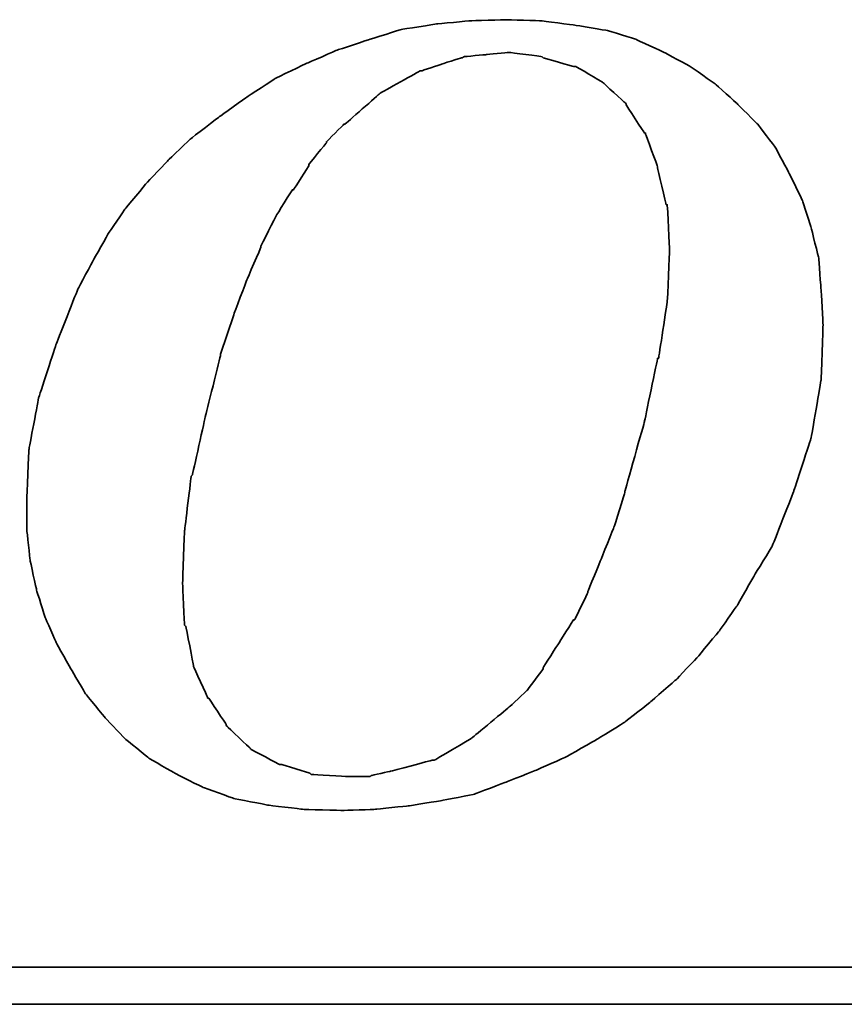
# Model space of a CAD drawing. Header units: millimetres. Extents: x -7 to 271, y 74 to 162.
# Tile 50 of 57: x 214.28 to 216.24, y 98.53 to 100.87. Entities that reach past the tile are written whole.
import ezdxf

# ---------------------------------------------------------------- set-up
doc = ezdxf.new("R2010")
doc.units = ezdxf.units.MM
doc.header["$LTSCALE"] = 0.15
doc.layers.add('DIM', color=4, linetype='CONTINUOUS')
doc.layers.add('layer 1', color=7, linetype='CONTINUOUS')

# ---------------------------------------------------------------- blocks, each defined once
blk = doc.blocks.new('TBI MOTION logo(完整正式版)')
at = {"layer": 'layer 1', "color": 22, "lineweight": 35}
for points, knots in [([(35.79625, -6.98375), (35.79625, -6.98375), (36.23125, -7.43875), (36.23125, -7.43875), (36.23125, -7.43875), (36.23125, -7.43875), (36.75625, -7.87125), (36.75625, -7.87125), (36.75625, -7.87125), (36.75625, -7.87125), (37.33125, -8.20375), (37.33125, -8.20375), (37.33125, -8.20375), (37.33125, -8.20375), (37.95625, -8.51875), (37.95625, -8.51875), (37.95625, -8.51875), (37.95625, -8.51875), (38.62625, -8.75875), (38.62625, -8.75875), (38.62625, -8.75875), (38.62625, -8.75875), (39.37125, -8.90375), (39.37125, -8.90375), (39.37125, -8.90375), (39.37125, -8.90375), (40.14125, -8.99875), (40.14125, -8.99875), (40.14125, -8.99875), (40.14125, -8.99875), (41.02625, -9.02375), (41.02625, -9.02375), (41.02625, -9.02375), (41.02625, -9.02375), (41.74625, -8.99875), (41.74625, -8.99875), (41.74625, -8.99875), (41.74625, -8.99875), (42.46625, -8.92375), (42.46625, -8.92375), (42.46625, -8.92375), (42.46625, -8.92375), (43.21125, -8.80625), (43.21125, -8.80625), (43.21125, -8.80625), (43.21125, -8.80625), (43.93125, -8.66375), (43.93125, -8.66375), (43.93125, -8.66375), (43.93125, -8.66375), (44.62625, -8.39875), (44.62625, -8.39875), (44.62625, -8.39875), (44.62625, -8.39875), (45.29625, -8.13375), (45.29625, -8.13375), (45.29625, -8.13375), (45.29625, -8.13375), (45.94625, -7.84375), (45.94625, -7.84375), (45.94625, -7.84375), (45.94625, -7.84375), (46.61625, -7.46375), (46.61625, -7.46375), (46.61625, -7.46375), (46.61625, -7.46375), (47.24125, -7.07875), (47.24125, -7.07875), (47.24125, -7.07875), (47.24125, -7.07875), (47.81625, -6.62375), (47.81625, -6.62375), (47.81625, -6.62375), (47.81625, -6.62375), (48.36875, -6.14375), (48.36875, -6.14375), (48.36875, -6.14375), (48.36875, -6.14375), (48.84625, -5.64125), (48.84625, -5.64125), (48.84625, -5.64125), (48.84625, -5.64125), (49.32625, -5.06375), (49.32625, -5.06375), (49.32625, -5.06375), (49.32625, -5.06375), (49.71125, -4.51374), (49.71125, -4.51374), (49.71125, -4.51374), (49.71125, -4.51374), (50.09625, -3.83874), (50.09625, -3.83874), (50.09625, -3.83874), (50.09625, -3.83874), (50.48125, -3.21374), (50.48125, -3.21374), (50.48125, -3.21374), (50.48125, -3.21374), (50.96125, -1.99125), (50.96125, -1.99125), (50.96125, -1.99125), (50.96125, -1.99125), (51.34375, -0.81875), (51.34375, -0.81875), (51.34375, -0.81875), (51.34375, -0.81875), (51.56125, 0.45624), (51.56125, 0.45624), (51.56125, 0.45624), (51.56125, 0.45624), (51.60625, 1.67624), (51.60625, 1.67624), (51.60625, 1.67624), (51.60625, 1.67624), (51.56125, 2.44625), (51.56125, 2.44625), (51.56125, 2.44625), (51.56125, 2.44625), (51.51125, 3.14125), (51.51125, 3.14125), (51.51125, 3.14125), (51.51125, 3.14125), (51.34375, 3.81125), (51.34375, 3.81125), (51.34375, 3.81125), (51.34375, 3.81125), (51.15125, 4.41125), (51.15125, 4.41125), (51.15125, 4.41125), (51.15125, 4.41125), (50.86125, 5.01125), (50.86125, 5.01125), (50.86125, 5.01125), (50.86125, 5.01125), (50.55125, 5.58875), (50.55125, 5.58875), (50.55125, 5.58875), (50.55125, 5.58875), (50.16625, 6.09125), (50.16625, 6.09125), (50.16625, 6.09125), (50.16625, 6.09125), (49.71125, 6.54875), (49.71125, 6.54875), (49.71125, 6.54875), (49.71125, 6.54875), (49.23125, 6.98125), (49.23125, 6.98125), (49.23125, 6.98125), (49.23125, 6.98125), (48.67875, 7.36625), (48.67875, 7.36625), (48.67875, 7.36625), (48.67875, 7.36625), (48.10375, 7.67625), (48.10375, 7.67625), (48.10375, 7.67625), (48.10375, 7.67625), (47.48125, 7.96375), (47.48125, 7.96375), (47.48125, 7.96375), (47.48125, 7.96375), (46.85625, 8.15625), (46.85625, 8.15625), (46.85625, 8.15625), (46.85625, 8.15625), (46.13625, 8.27624), (46.13625, 8.27624), (46.13625, 8.27624), (46.13625, 8.27624), (45.39125, 8.37125), (45.39125, 8.37125), (45.39125, 8.37125), (45.39125, 8.37125), (44.62625, 8.39624), (44.62625, 8.39624), (44.62625, 8.39624), (44.62625, 8.39624), (43.83625, 8.37125), (43.83625, 8.37125), (43.83625, 8.37125), (43.83625, 8.37125), (43.09125, 8.30125), (43.09125, 8.30125), (43.09125, 8.30125), (43.09125, 8.30125), (42.32125, 8.18125), (42.32125, 8.18125), (42.32125, 8.18125), (42.32125, 8.18125), (41.62875, 7.96375), (41.62875, 7.96375), (41.62875, 7.96375), (41.62875, 7.96375), (40.90625, 7.72625), (40.90625, 7.72625), (40.90625, 7.72625), (40.90625, 7.72625), (40.23624, 7.43625), (40.23624, 7.43625), (40.23624, 7.43625), (40.23624, 7.43625), (39.54124, 7.10125), (39.54124, 7.10125), (39.54124, 7.10125), (39.54124, 7.10125), (38.91625, 6.69125), (38.91625, 6.69125), (38.91625, 6.69125), (38.91625, 6.69125), (38.31625, 6.26125), (38.31625, 6.26125), (38.31625, 6.26125), (38.31625, 6.26125), (37.69125, 5.78125), (37.69125, 5.78125), (37.69125, 5.78125), (37.69125, 5.78125), (37.18625, 5.30125), (37.18625, 5.30125), (37.18625, 5.30125), (37.18625, 5.30125), (36.70625, 4.79624), (36.70625, 4.79624), (36.70625, 4.79624), (36.70625, 4.79624), (36.23125, 4.22125), (36.23125, 4.22125), (36.23125, 4.22125), (36.23125, 4.22125), (35.87124, 3.69375), (35.87124, 3.69375), (35.87124, 3.69375), (35.87124, 3.69375), (35.53125, 3.09125), (35.53125, 3.09125), (35.53125, 3.09125), (35.53125, 3.09125), (35.19875, 2.47125), (35.19875, 2.47125), (35.19875, 2.47125), (35.19875, 2.47125), (34.71625, 1.24625), (34.71625, 1.24625), (34.71625, 1.24625), (34.71625, 1.24625), (34.33125, 0.06874), (34.33125, 0.06874), (34.33125, 0.06874), (34.33125, 0.06874), (34.11625, -1.07875), (34.11625, -1.07875), (34.11625, -1.07875), (34.11625, -1.07875), (34.07125, -2.15875), (34.07125, -2.15875), (34.07125, -2.15875), (34.07125, -2.15875), (34.07125, -2.85375), (34.07125, -2.85375), (34.07125, -2.85375), (34.07125, -2.85375), (34.14125, -3.50375), (34.14125, -3.50375), (34.14125, -3.50375), (34.14125, -3.50375), (34.28625, -4.17375), (34.28625, -4.17375), (34.28625, -4.17375), (34.28625, -4.17375), (34.47625, -4.77624), (34.47625, -4.77624), (34.47625, -4.77624), (34.47625, -4.77624), (34.71625, -5.32625), (34.71625, -5.32625), (34.71625, -5.32625), (34.71625, -5.32625), (35.05375, -5.92875), (35.05375, -5.92875), (35.05375, -5.92875), (35.05375, -5.92875), (35.36375, -6.45375), (35.36375, -6.45375), (35.36375, -6.45375), (35.36375, -6.45375), (35.79625, -6.98375), (35.79625, -6.98375)], [0, 0, 0, 0, 0.01388889, 0.01388889, 0.01388889, 0.0138889, 0.02777778, 0.02777778, 0.02777778, 0.02777779, 0.04166667, 0.04166667, 0.04166667, 0.04166668, 0.05555556, 0.05555556, 0.05555556, 0.05555557, 0.06944444, 0.06944444, 0.06944444, 0.06944445, 0.08333333, 0.08333333, 0.08333333, 0.08333334, 0.09722222, 0.09722222, 0.09722222, 0.09722223, 0.11111111, 0.11111111, 0.11111111, 0.11111112, 0.125, 0.125, 0.125, 0.12500001, 0.13888889, 0.13888889, 0.13888889, 0.1388889, 0.15277778, 0.15277778, 0.15277778, 0.15277779, 0.16666667, 0.16666667, 0.16666667, 0.16666668, 0.18055556, 0.18055556, 0.18055556, 0.18055557, 0.19444444, 0.19444444, 0.19444444, 0.19444445, 0.20833333, 0.20833333, 0.20833333, 0.20833334, 0.22222222, 0.22222222, 0.22222222, 0.22222223, 0.23611111, 0.23611111, 0.23611111, 0.23611112, 0.25, 0.25, 0.25, 0.25000001, 0.26388889, 0.26388889, 0.26388889, 0.2638889, 0.27777778, 0.27777778, 0.27777778, 0.27777779, 0.29166667, 0.29166667, 0.29166667, 0.29166668, 0.30555556, 0.30555556, 0.30555556, 0.30555557, 0.31944444, 0.31944444, 0.31944444, 0.31944445, 0.33333333, 0.33333333, 0.33333333, 0.33333334, 0.34722222, 0.34722222, 0.34722222, 0.34722223, 0.36111111, 0.36111111, 0.36111111, 0.36111112, 0.375, 0.375, 0.375, 0.37500001, 0.38888889, 0.38888889, 0.38888889, 0.3888889, 0.40277778, 0.40277778, 0.40277778, 0.40277779, 0.41666667, 0.41666667, 0.41666667, 0.41666668, 0.43055556, 0.43055556, 0.43055556, 0.43055557, 0.44444444, 0.44444444, 0.44444444, 0.44444445, 0.45833333, 0.45833333, 0.45833333, 0.45833334, 0.47222222, 0.47222222, 0.47222222, 0.47222223, 0.48611111, 0.48611111, 0.48611111, 0.48611112, 0.5, 0.5, 0.5, 0.50000001, 0.51388889, 0.51388889, 0.51388889, 0.5138889, 0.52777778, 0.52777778, 0.52777778, 0.52777779, 0.54166667, 0.54166667, 0.54166667, 0.54166668, 0.55555556, 0.55555556, 0.55555556, 0.55555557, 0.56944444, 0.56944444, 0.56944444, 0.56944445, 0.58333333, 0.58333333, 0.58333333, 0.58333334, 0.59722222, 0.59722222, 0.59722222, 0.59722223, 0.61111111, 0.61111111, 0.61111111, 0.61111112, 0.625, 0.625, 0.625, 0.62500001, 0.63888889, 0.63888889, 0.63888889, 0.6388889, 0.65277778, 0.65277778, 0.65277778, 0.65277779, 0.66666667, 0.66666667, 0.66666667, 0.66666668, 0.68055556, 0.68055556, 0.68055556, 0.68055557, 0.69444444, 0.69444444, 0.69444444, 0.69444445, 0.70833333, 0.70833333, 0.70833333, 0.70833334, 0.72222222, 0.72222222, 0.72222222, 0.72222223, 0.73611111, 0.73611111, 0.73611111, 0.73611112, 0.75, 0.75, 0.75, 0.75000001, 0.76388889, 0.76388889, 0.76388889, 0.7638889, 0.77777778, 0.77777778, 0.77777778, 0.77777779, 0.79166667, 0.79166667, 0.79166667, 0.79166668, 0.80555556, 0.80555556, 0.80555556, 0.80555557, 0.81944444, 0.81944444, 0.81944444, 0.81944445, 0.83333333, 0.83333333, 0.83333333, 0.83333334, 0.84722222, 0.84722222, 0.84722222, 0.84722223, 0.86111111, 0.86111111, 0.86111111, 0.86111112, 0.875, 0.875, 0.875, 0.87500001, 0.88888889, 0.88888889, 0.88888889, 0.8888889, 0.90277778, 0.90277778, 0.90277778, 0.90277779, 0.91666667, 0.91666667, 0.91666667, 0.91666668, 0.93055556, 0.93055556, 0.93055556, 0.93055557, 0.94444444, 0.94444444, 0.94444444, 0.94444445, 0.95833333, 0.95833333, 0.95833333, 0.95833334, 0.97222222, 0.97222222, 0.97222222, 0.97222223, 0.98611111, 0.98611111, 0.98611111, 0.98611112, 1, 1, 1, 1]), ([(38.33875, 1.03124), (38.33875, 1.03124), (38.62625, 1.89625), (38.62625, 1.89625), (38.62625, 1.89625), (38.62625, 1.89625), (38.91625, 2.66375), (38.91625, 2.66375), (38.91625, 2.66375), (38.91625, 2.66375), (39.22625, 3.38125), (39.22625, 3.38125), (39.22625, 3.38125), (39.22625, 3.38125), (39.22625, 3.40624), (39.22625, 3.40624), (39.22625, 3.40624), (39.22625, 3.40624), (39.56124, 4.07624), (39.56124, 4.07624), (39.56124, 4.07624), (39.56124, 4.07624), (39.92125, 4.65125), (39.92125, 4.65125), (39.92125, 4.65125), (39.92125, 4.65125), (39.94625, 4.65125), (39.94625, 4.65125), (39.94625, 4.65125), (39.94625, 4.65125), (40.28125, 5.17875), (40.28125, 5.17875), (40.28125, 5.17875), (40.28125, 5.17875), (40.28125, 5.20375), (40.28125, 5.20375), (40.28125, 5.20375), (40.28125, 5.20375), (40.66875, 5.68625), (40.66875, 5.68625), (40.66875, 5.68625), (40.66875, 5.68625), (40.66875, 5.70625), (40.66875, 5.70625), (40.66875, 5.70625), (40.66875, 5.70625), (41.05124, 6.09125), (41.05124, 6.09125), (41.05124, 6.09125), (41.05124, 6.09125), (41.07625, 6.09125), (41.07625, 6.09125), (41.07625, 6.09125), (41.07625, 6.09125), (41.84125, 6.76625), (41.84125, 6.76625), (41.84125, 6.76625), (41.84125, 6.76625), (41.86625, 6.78625), (41.86625, 6.78625), (41.86625, 6.78625), (41.86625, 6.78625), (42.73125, 7.26624), (42.73125, 7.26624), (42.73125, 7.26624), (42.73125, 7.26624), (42.75625, 7.26624), (42.75625, 7.26624), (42.75625, 7.26624), (42.75625, 7.26624), (43.18625, 7.41125), (43.18625, 7.41125), (43.18625, 7.41125), (43.18625, 7.41125), (43.64125, 7.55625), (43.64125, 7.55625), (43.64125, 7.55625), (43.64125, 7.55625), (43.66625, 7.55625), (43.66625, 7.55625), (43.66625, 7.55625), (43.66625, 7.55625), (43.69125, 7.58124), (43.69125, 7.58124), (43.69125, 7.58124), (43.69125, 7.58124), (44.19125, 7.62625), (44.19125, 7.62625), (44.19125, 7.62625), (44.19125, 7.62625), (44.67125, 7.67625), (44.67125, 7.67625), (44.67125, 7.67625), (44.67125, 7.67625), (44.69625, 7.67625), (44.69625, 7.67625), (44.69625, 7.67625), (44.69625, 7.67625), (45.41875, 7.58124), (45.41875, 7.58124), (45.41875, 7.58124), (45.41875, 7.58124), (45.44125, 7.55625), (45.44125, 7.55625), (45.44125, 7.55625), (45.44125, 7.55625), (46.11125, 7.36625), (46.11125, 7.36625), (46.11125, 7.36625), (46.11125, 7.36625), (46.13625, 7.36625), (46.13625, 7.36625), (46.13625, 7.36625), (46.13625, 7.36625), (46.15875, 7.36625), (46.15875, 7.36625), (46.15875, 7.36625), (46.15875, 7.36625), (46.73625, 7.02624), (46.73625, 7.02624), (46.73625, 7.02624), (46.73625, 7.02624), (46.76125, 7.00624), (46.76125, 7.00624), (46.76125, 7.00624), (46.76125, 7.00624), (47.24125, 6.57124), (47.24125, 6.57124), (47.24125, 6.57124), (47.24125, 6.57124), (47.26625, 6.54875), (47.26625, 6.54875), (47.26625, 6.54875), (47.26625, 6.54875), (47.26625, 6.52375), (47.26625, 6.52375), (47.26625, 6.52375), (47.26625, 6.52375), (47.67375, 5.89875), (47.67375, 5.89875), (47.67375, 5.89875), (47.67375, 5.89875), (47.69625, 5.89875), (47.69625, 5.89875), (47.69625, 5.89875), (47.69625, 5.89875), (47.69625, 5.87625), (47.69625, 5.87625), (47.69625, 5.87625), (47.69625, 5.87625), (47.96125, 5.15625), (47.96125, 5.15625), (47.96125, 5.15625), (47.96125, 5.15625), (47.96125, 5.13125), (47.96125, 5.13125), (47.96125, 5.13125), (47.96125, 5.13125), (48.15125, 4.31875), (48.15125, 4.31875), (48.15125, 4.31875), (48.15125, 4.31875), (48.17625, 4.31875), (48.17625, 4.31875), (48.17625, 4.31875), (48.17625, 4.31875), (48.17625, 4.29125), (48.17625, 4.29125), (48.17625, 4.29125), (48.17625, 4.29125), (48.22625, 3.33125), (48.22625, 3.33125), (48.22625, 3.33125), (48.22625, 3.33125), (48.22625, 3.30875), (48.22625, 3.30875), (48.22625, 3.30875), (48.22625, 3.30875), (48.17625, 2.20624), (48.17625, 2.20624), (48.17625, 2.20624), (48.17625, 2.20624), (48.17625, 2.18124), (48.17625, 2.18124), (48.17625, 2.18124), (48.17625, 2.18124), (47.98375, 0.93624), (47.98375, 0.93624), (47.98375, 0.93624), (47.98375, 0.93624), (47.96125, 0.93624), (47.96125, 0.93624), (47.96125, 0.93624), (47.96125, 0.93624), (47.67375, -0.45874), (47.67375, -0.45874), (47.67375, -0.45874), (47.67375, -0.45874), (47.24125, -1.99125), (47.24125, -1.99125), (47.24125, -1.99125), (47.24125, -1.99125), (47.24125, -2.01874), (47.24125, -2.01874), (47.24125, -2.01874), (47.24125, -2.01874), (47.00125, -2.78375), (47.00125, -2.78375), (47.00125, -2.78375), (47.00125, -2.78375), (46.71125, -3.50375), (46.71125, -3.50375), (46.71125, -3.50375), (46.71125, -3.50375), (46.42625, -4.19875), (46.42625, -4.19875), (46.42625, -4.19875), (46.42625, -4.19875), (46.42625, -4.22375), (46.42625, -4.22375), (46.42625, -4.22375), (46.42625, -4.22375), (46.13625, -4.82374), (46.13625, -4.82374), (46.13625, -4.82374), (46.13625, -4.82374), (46.11125, -4.82374), (46.11125, -4.82374), (46.11125, -4.82374), (46.11125, -4.82374), (45.77625, -5.35125), (45.77625, -5.35125), (45.77625, -5.35125), (45.77625, -5.35125), (45.44125, -5.87875), (45.44125, -5.87875), (45.44125, -5.87875), (45.44125, -5.87875), (45.44125, -5.90375), (45.44125, -5.90375), (45.44125, -5.90375), (45.44125, -5.90375), (45.10625, -6.35875), (45.10625, -6.35875), (45.10625, -6.35875), (45.10625, -6.35875), (45.08125, -6.38375), (45.08125, -6.38375), (45.08125, -6.38375), (45.08125, -6.38375), (44.69625, -6.74375), (44.69625, -6.74375), (44.69625, -6.74375), (44.69625, -6.74375), (43.88375, -7.41625), (43.88375, -7.41625), (43.88375, -7.41625), (43.88375, -7.41625), (43.85625, -7.43875), (43.85625, -7.43875), (43.85625, -7.43875), (43.85625, -7.43875), (43.04125, -7.91875), (43.04125, -7.91875), (43.04125, -7.91875), (43.04125, -7.91875), (43.01625, -7.91875), (43.01625, -7.91875), (43.01625, -7.91875), (43.01625, -7.91875), (42.99625, -7.91875), (42.99625, -7.91875), (42.99625, -7.91875), (42.99625, -7.91875), (42.08125, -8.15875), (42.08125, -8.15875), (42.08125, -8.15875), (42.08125, -8.15875), (41.65125, -8.25625), (41.65125, -8.25625), (41.65125, -8.25625), (41.65125, -8.25625), (41.62875, -8.27875), (41.62875, -8.27875), (41.62875, -8.27875), (41.62875, -8.27875), (41.60125, -8.27875), (41.60125, -8.27875), (41.60125, -8.27875), (41.60125, -8.27875), (41.12125, -8.27875), (41.12125, -8.27875), (41.12125, -8.27875), (41.12125, -8.27875), (40.35624, -8.23125), (40.35624, -8.23125), (40.35624, -8.23125), (40.35624, -8.23125), (40.33125, -8.23125), (40.33125, -8.23125), (40.33125, -8.23125), (40.33125, -8.23125), (40.30625, -8.20375), (40.30625, -8.20375), (40.30625, -8.20375), (40.30625, -8.20375), (39.68375, -8.01375), (39.68375, -8.01375), (39.68375, -8.01375), (39.68375, -8.01375), (39.66124, -8.01375), (39.66124, -8.01375), (39.66124, -8.01375), (39.66124, -8.01375), (39.63625, -8.01375), (39.63625, -8.01375), (39.63625, -8.01375), (39.63625, -8.01375), (39.01125, -7.67875), (39.01125, -7.67875), (39.01125, -7.67875), (39.01125, -7.67875), (38.98875, -7.65375), (38.98875, -7.65375), (38.98875, -7.65375), (38.98875, -7.65375), (38.48625, -7.17375), (38.48625, -7.17375), (38.48625, -7.17375), (38.48625, -7.17375), (38.45875, -7.14875), (38.45875, -7.14875), (38.45875, -7.14875), (38.45875, -7.14875), (38.45875, -7.12875), (38.45875, -7.12875), (38.45875, -7.12875), (38.45875, -7.12875), (38.07625, -6.54875), (38.07625, -6.54875), (38.07625, -6.54875), (38.07625, -6.54875), (38.05125, -6.54875), (38.05125, -6.54875), (38.05125, -6.54875), (38.05125, -6.54875), (38.05125, -6.52875), (38.05125, -6.52875), (38.05125, -6.52875), (38.05125, -6.52875), (37.74125, -5.85375), (37.74125, -5.85375), (37.74125, -5.85375), (37.74125, -5.85375), (37.74125, -5.82875), (37.74125, -5.82875), (37.74125, -5.82875), (37.74125, -5.82875), (37.57375, -4.96875), (37.57375, -4.96875), (37.57375, -4.96875), (37.57375, -4.96875), (37.54625, -4.94375), (37.54625, -4.94375), (37.54625, -4.94375), (37.54625, -4.94375), (37.50125, -4.03375), (37.50125, -4.03375), (37.50125, -4.03375), (37.50125, -4.03375), (37.50125, -4.00875), (37.50125, -4.00875), (37.50125, -4.00875), (37.50125, -4.00875), (37.54625, -2.85375), (37.54625, -2.85375), (37.54625, -2.85375), (37.54625, -2.85375), (37.69125, -1.65875), (37.69125, -1.65875), (37.69125, -1.65875), (37.69125, -1.65875), (37.71624, -1.63375), (37.71624, -1.63375), (37.71624, -1.63375), (37.71624, -1.63375), (38.00375, -0.33875), (38.00375, -0.33875), (38.00375, -0.33875), (38.00375, -0.33875), (38.33875, 1.00624), (38.33875, 1.00624), (38.33875, 1.00624), (38.33875, 1.00624), (38.33875, 1.03124), (38.33875, 1.03124)], [0, 0, 0, 0, 0.01010101, 0.01010101, 0.01010101, 0.01010102, 0.02020202, 0.02020202, 0.02020202, 0.02020203, 0.03030303, 0.03030303, 0.03030303, 0.03030304, 0.04040404, 0.04040404, 0.04040404, 0.04040405, 0.05050505, 0.05050505, 0.05050505, 0.05050506, 0.06060606, 0.06060606, 0.06060606, 0.06060607, 0.07070707, 0.07070707, 0.07070707, 0.07070708, 0.08080808, 0.08080808, 0.08080808, 0.08080809, 0.09090909, 0.09090909, 0.09090909, 0.0909091, 0.1010101, 0.1010101, 0.1010101, 0.10101011, 0.11111111, 0.11111111, 0.11111111, 0.11111112, 0.12121212, 0.12121212, 0.12121212, 0.12121213, 0.13131313, 0.13131313, 0.13131313, 0.13131314, 0.14141414, 0.14141414, 0.14141414, 0.14141415, 0.15151515, 0.15151515, 0.15151515, 0.15151516, 0.16161616, 0.16161616, 0.16161616, 0.16161617, 0.17171717, 0.17171717, 0.17171717, 0.17171718, 0.18181818, 0.18181818, 0.18181818, 0.18181819, 0.19191919, 0.19191919, 0.19191919, 0.1919192, 0.2020202, 0.2020202, 0.2020202, 0.20202021, 0.21212121, 0.21212121, 0.21212121, 0.21212122, 0.22222222, 0.22222222, 0.22222222, 0.22222223, 0.23232323, 0.23232323, 0.23232323, 0.23232324, 0.24242424, 0.24242424, 0.24242424, 0.24242425, 0.25252525, 0.25252525, 0.25252525, 0.25252526, 0.26262626, 0.26262626, 0.26262626, 0.26262627, 0.27272727, 0.27272727, 0.27272727, 0.27272728, 0.28282828, 0.28282828, 0.28282828, 0.28282829, 0.29292929, 0.29292929, 0.29292929, 0.2929293, 0.3030303, 0.3030303, 0.3030303, 0.30303031, 0.31313131, 0.31313131, 0.31313131, 0.31313132, 0.32323232, 0.32323232, 0.32323232, 0.32323233, 0.33333333, 0.33333333, 0.33333333, 0.33333334, 0.34343434, 0.34343434, 0.34343434, 0.34343435, 0.35353535, 0.35353535, 0.35353535, 0.35353536, 0.36363636, 0.36363636, 0.36363636, 0.36363637, 0.37373737, 0.37373737, 0.37373737, 0.37373738, 0.38383838, 0.38383838, 0.38383838, 0.38383839, 0.39393939, 0.39393939, 0.39393939, 0.3939394, 0.4040404, 0.4040404, 0.4040404, 0.40404041, 0.41414141, 0.41414141, 0.41414141, 0.41414142, 0.42424242, 0.42424242, 0.42424242, 0.42424243, 0.43434343, 0.43434343, 0.43434343, 0.43434344, 0.44444444, 0.44444444, 0.44444444, 0.44444445, 0.45454545, 0.45454545, 0.45454545, 0.45454546, 0.46464646, 0.46464646, 0.46464646, 0.46464647, 0.47474747, 0.47474747, 0.47474747, 0.47474748, 0.48484848, 0.48484848, 0.48484848, 0.48484849, 0.49494949, 0.49494949, 0.49494949, 0.4949495, 0.50505051, 0.50505051, 0.50505051, 0.50505052, 0.51515152, 0.51515152, 0.51515152, 0.51515153, 0.52525253, 0.52525253, 0.52525253, 0.52525254, 0.53535354, 0.53535354, 0.53535354, 0.53535355, 0.54545455, 0.54545455, 0.54545455, 0.54545456, 0.55555556, 0.55555556, 0.55555556, 0.55555557, 0.56565657, 0.56565657, 0.56565657, 0.56565658, 0.57575758, 0.57575758, 0.57575758, 0.57575759, 0.58585859, 0.58585859, 0.58585859, 0.5858586, 0.5959596, 0.5959596, 0.5959596, 0.59595961, 0.60606061, 0.60606061, 0.60606061, 0.60606062, 0.61616162, 0.61616162, 0.61616162, 0.61616163, 0.62626263, 0.62626263, 0.62626263, 0.62626264, 0.63636364, 0.63636364, 0.63636364, 0.63636365, 0.64646465, 0.64646465, 0.64646465, 0.64646466, 0.65656566, 0.65656566, 0.65656566, 0.65656567, 0.66666667, 0.66666667, 0.66666667, 0.66666668, 0.67676768, 0.67676768, 0.67676768, 0.67676769, 0.68686869, 0.68686869, 0.68686869, 0.6868687, 0.6969697, 0.6969697, 0.6969697, 0.69696971, 0.70707071, 0.70707071, 0.70707071, 0.70707072, 0.71717172, 0.71717172, 0.71717172, 0.71717173, 0.72727273, 0.72727273, 0.72727273, 0.72727274, 0.73737374, 0.73737374, 0.73737374, 0.73737375, 0.74747475, 0.74747475, 0.74747475, 0.74747476, 0.75757576, 0.75757576, 0.75757576, 0.75757577, 0.76767677, 0.76767677, 0.76767677, 0.76767678, 0.77777778, 0.77777778, 0.77777778, 0.77777779, 0.78787879, 0.78787879, 0.78787879, 0.7878788, 0.7979798, 0.7979798, 0.7979798, 0.79797981, 0.80808081, 0.80808081, 0.80808081, 0.80808082, 0.81818182, 0.81818182, 0.81818182, 0.81818183, 0.82828283, 0.82828283, 0.82828283, 0.82828284, 0.83838384, 0.83838384, 0.83838384, 0.83838385, 0.84848485, 0.84848485, 0.84848485, 0.84848486, 0.85858586, 0.85858586, 0.85858586, 0.85858587, 0.86868687, 0.86868687, 0.86868687, 0.86868688, 0.87878788, 0.87878788, 0.87878788, 0.87878789, 0.88888889, 0.88888889, 0.88888889, 0.8888889, 0.8989899, 0.8989899, 0.8989899, 0.89898991, 0.90909091, 0.90909091, 0.90909091, 0.90909092, 0.91919192, 0.91919192, 0.91919192, 0.91919193, 0.92929293, 0.92929293, 0.92929293, 0.92929294, 0.93939394, 0.93939394, 0.93939394, 0.93939395, 0.94949495, 0.94949495, 0.94949495, 0.94949496, 0.95959596, 0.95959596, 0.95959596, 0.95959597, 0.96969697, 0.96969697, 0.96969697, 0.96969698, 0.97979798, 0.97979798, 0.97979798, 0.97979799, 0.98989899, 0.98989899, 0.98989899, 0.989899, 1, 1, 1, 1]), ([(75.90875, -9.47875), (75.90875, -9.47875), (75.90875, -12.28625), (75.90875, -12.28625), (75.90875, -12.28625), (75.90875, -12.28625), (75.90875, -12.47875), (75.90875, -12.47875), (75.90875, -12.47875), (75.90875, -12.47875), (75.71625, -12.47875), (75.71625, -12.47875), (75.71625, -12.47875), (75.71625, -12.47875), (-88.32875, -12.47875), (-88.32875, -12.47875), (-88.32875, -12.47875), (-88.32875, -12.47875), (-88.32875, -13.29375), (-88.32875, -13.29375), (-88.32875, -13.29375), (-88.32875, -13.29375), (82.89125, -13.29375), (82.89125, -13.29375), (82.89125, -13.29375), (82.89125, -13.29375), (75.90875, -9.47875), (75.90875, -9.47875)], [0, 0, 0, 0, 0.14285714, 0.14285714, 0.14285714, 0.14285715, 0.28571429, 0.28571429, 0.28571429, 0.2857143, 0.42857143, 0.42857143, 0.42857143, 0.42857144, 0.57142857, 0.57142857, 0.57142857, 0.57142858, 0.71428571, 0.71428571, 0.71428571, 0.71428572, 0.85714286, 0.85714286, 0.85714286, 0.85714287, 1, 1, 1, 1])]:
    blk.add_open_spline(points, degree=3, knots=knots, dxfattribs=at)

msp = doc.modelspace()

# ---------------------------------------------------------------- block references
at = {"layer": 'DIM', "color": 7, "xscale": 0.1080406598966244, "yscale": 0.1080406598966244, "zscale": 0.1080406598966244}
msp.add_blockref('TBI MOTION logo(完整正式版)', (210.6142, 99.963), dxfattribs=at)

doc.saveas('drawing.dxf')
